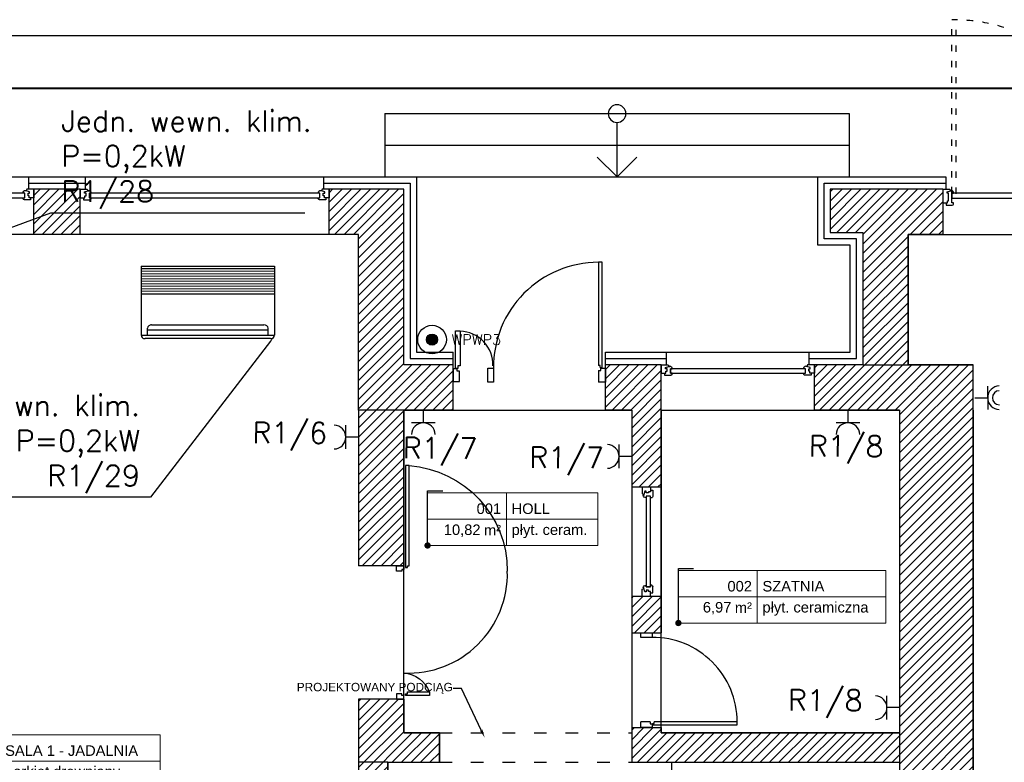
# Model space of a CAD drawing. Header units: millimetres. Extents: x 22250 to 51280, y -5012 to 7692.
# Tile 58 of 183: x 32452 to 33390, y 2942 to 3648. Entities that reach past the tile are written whole.
import ezdxf
from ezdxf import colors
from ezdxf.entities.mleader import LeaderData, LeaderLine
from ezdxf.enums import TextEntityAlignment as Align
from ezdxf.math import Vec2, Vec3

# ---------------------------------------------------------------- set-up
doc = ezdxf.new("R2010")
doc.units = ezdxf.units.MM
doc.linetypes.add('ACAD_ISO03W100', pattern=[30, 12, -18])
for name, color, linetype, lineweight in [('2DL_OBJ', 7, 'Continuous', 25), ('CP_DETAL', 33, 'Continuous', 9), ('E_Obwody', 3, 'Continuous', 13)]:
    doc.layers.add(name, color=color, linetype=linetype, lineweight=lineweight)
for name, color, linetype in [('AA OPISY', 40, 'Continuous'), ('E_Gniazda', 1, 'Continuous'), ('E_nowe', 1, 'Continuous'), ('E_podklad', 252, 'Continuous')]:
    doc.layers.add(name, color=color, linetype=linetype)
doc.styles.add('ARIAL', font='arial.ttf')
doc.styles.add('CP_ATTR', font='ROMANS.SHX')
doc.styles.get("Standard").update_dxf_attribs({"font": 'arial.ttf'})
doc.linetypes.add('BATTING', pattern='A,0.0001,-0.1,[134,ltypeshp.shx,S=0.1,R=0,X=-0.1,Y=0],-0.2,[134,ltypeshp.shx,S=0.1,R=180,X=0.1,Y=0],-0.1', length=0.4001)
pattern_1 = [(45, (16286.52, -15796.4403), (-4.490128, 4.490128), [])]

# ---------------------------------------------------------------- blocks, each defined once
blk = doc.blocks.new('*U199')
at = {"color": 144}
for p, q in [((54, 0), (54, -8)), ((54, 0), (60.68, 0)), ((54, 0), (54, -8)), ((60.68, 0), (61.26, -1.55)), ((193.32, 0), (192.74, -1.55)), ((200, 0), (193.32, 0)), ((200, 0), (200, -8)), ((54, -8), (57.2, -8)), ((57.2, -8), (57.2, -9.92)), ((57.2, -8), (58.59, -8)), ((58.24, -2.4), (61.26, -1.55)), ((58.24, -3.73), (58.24, -2.4)), ((59.61, -3.73), (58.24, -3.73)), ((58.59, -8), (58.59, -6.06)), ((58.59, -6.06), (59.61, -6.06)), ((59.61, -6.06), (59.61, -3.73)), ((61.26, -1.55), (62.11, -1.55)), ((62.11, -1.55), (62.01, -1.01)), ((62.75, -7.98), (62.75, -3.66)), ((62.75, -3.66), (64.38, -3.66)), ((64.34, -7.98), (62.75, -7.98)), ((64.34, -9.03), (64.34, -7.98)), ((191.25, -3.66), (189.62, -3.66)), ((189.66, -9.03), (189.66, -7.98)), ((189.66, -7.98), (191.25, -7.98)), ((191.25, -7.98), (191.25, -3.66)), ((191.89, -1.55), (191.99, -1.01)), ((192.74, -1.55), (191.89, -1.55)), ((195.76, -2.4), (192.74, -1.55)), ((194.39, -6.06), (194.39, -3.73)), ((194.39, -3.73), (195.76, -3.73)), ((195.41, -6.06), (194.39, -6.06)), ((195.41, -8), (195.41, -6.06)), ((196.8, -8), (195.41, -8)), ((195.76, -3.73), (195.76, -2.4)), ((200, -8), (196.8, -8)), ((196.8, -8), (196.8, -9.92)), ((57.2, -9.92), (63.06, -9.92)), ((196.8, -9.92), (190.94, -9.92))]:
    blk.add_line(p, q, dxfattribs=at)
blk.add_lwpolyline([(62.75, -3.66), (191.25, -3.66), (191.25, -7.98), (62.75, -7.98)], close=True, dxfattribs=at)
for centre, radius, start, end in [((61.87, -3.52), 2.51, 356.81051, 86.81051), ((62.97, -8.42), 1.5, 273.35533, 335.68535), ((192.13, -3.52), 2.51, 93.18949, 183.18949), ((191.03, -8.42), 1.5, 204.31465, 266.64467)]:
    blk.add_arc(centre, radius, start, end, dxfattribs=at)
blk = doc.blocks.new('*U200')
at = {"color": 144}
for p, q in [((-37, 0), (-37, -8)), ((-37, 0), (-30.32, 0)), ((-37, 0), (-37, -8)), ((-30.32, 0), (-29.74, -1.55)), ((193.32, 0), (192.74, -1.55)), ((200, 0), (193.32, 0)), ((200, 0), (200, -8)), ((-37, -8), (-33.8, -8)), ((-33.8, -8), (-33.8, -9.92)), ((-33.8, -8), (-32.41, -8)), ((-32.76, -2.4), (-29.74, -1.55)), ((-32.76, -3.73), (-32.76, -2.4)), ((-31.39, -3.73), (-32.76, -3.73)), ((-32.41, -8), (-32.41, -6.06)), ((-32.41, -6.06), (-31.39, -6.06)), ((-31.39, -6.06), (-31.39, -3.73)), ((-29.74, -1.55), (-28.89, -1.55)), ((-28.89, -1.55), (-28.99, -1.01)), ((-28.25, -7.98), (-28.25, -3.66)), ((-28.25, -3.66), (-26.62, -3.66)), ((-26.66, -7.98), (-28.25, -7.98)), ((-26.66, -9.03), (-26.66, -7.98)), ((191.25, -3.66), (189.62, -3.66)), ((189.66, -9.03), (189.66, -7.98)), ((189.66, -7.98), (191.25, -7.98)), ((191.25, -7.98), (191.25, -3.66)), ((191.89, -1.55), (191.99, -1.01)), ((192.74, -1.55), (191.89, -1.55)), ((195.76, -2.4), (192.74, -1.55)), ((194.39, -6.06), (194.39, -3.73)), ((194.39, -3.73), (195.76, -3.73)), ((195.41, -6.06), (194.39, -6.06)), ((195.41, -8), (195.41, -6.06)), ((196.8, -8), (195.41, -8)), ((195.76, -3.73), (195.76, -2.4)), ((200, -8), (196.8, -8)), ((196.8, -8), (196.8, -9.92)), ((-33.8, -9.92), (-27.94, -9.92)), ((196.8, -9.92), (190.94, -9.92))]:
    blk.add_line(p, q, dxfattribs=at)
blk.add_lwpolyline([(-28.25, -3.66), (191.25, -3.66), (191.25, -7.98), (-28.25, -7.98)], close=True, dxfattribs=at)
for centre, radius, start, end in [((-29.13, -3.52), 2.51, 356.81051, 86.81051), ((-28.03, -8.42), 1.5, 273.35533, 335.68535), ((192.13, -3.52), 2.51, 93.18949, 183.18949), ((191.03, -8.42), 1.5, 204.31465, 266.64467)]:
    blk.add_arc(centre, radius, start, end, dxfattribs=at)
blk = doc.blocks.new('*U207')
at = {"color": 144}
for p, q in [((54, 0), (54, -8)), ((54, 0), (60.68, 0)), ((54, 0), (54, -8)), ((60.68, 0), (61.26, -1.55)), ((151.32, 0), (150.74, -1.55)), ((158, 0), (151.32, 0)), ((158, 0), (158, -8)), ((54, -8), (57.2, -8)), ((57.2, -8), (57.2, -9.92)), ((57.2, -8), (58.59, -8)), ((58.24, -2.4), (61.26, -1.55)), ((58.24, -3.73), (58.24, -2.4)), ((59.61, -3.73), (58.24, -3.73)), ((58.59, -8), (58.59, -6.06)), ((58.59, -6.06), (59.61, -6.06)), ((59.61, -6.06), (59.61, -3.73)), ((61.26, -1.55), (62.11, -1.55)), ((62.11, -1.55), (62.01, -1.01)), ((62.75, -7.98), (62.75, -3.66)), ((62.75, -3.66), (64.38, -3.66)), ((64.34, -7.98), (62.75, -7.98)), ((64.34, -9.03), (64.34, -7.98)), ((149.25, -3.66), (147.62, -3.66)), ((147.66, -9.03), (147.66, -7.98)), ((147.66, -7.98), (149.25, -7.98)), ((149.25, -7.98), (149.25, -3.66)), ((149.89, -1.55), (149.99, -1.01)), ((150.74, -1.55), (149.89, -1.55)), ((153.76, -2.4), (150.74, -1.55)), ((152.39, -6.06), (152.39, -3.73)), ((152.39, -3.73), (153.76, -3.73)), ((153.41, -6.06), (152.39, -6.06)), ((153.41, -8), (153.41, -6.06)), ((154.8, -8), (153.41, -8)), ((153.76, -3.73), (153.76, -2.4)), ((158, -8), (154.8, -8)), ((154.8, -8), (154.8, -9.92)), ((57.2, -9.92), (63.06, -9.92)), ((154.8, -9.92), (148.94, -9.92))]:
    blk.add_line(p, q, dxfattribs=at)
blk.add_lwpolyline([(62.75, -3.66), (149.25, -3.66), (149.25, -7.98), (62.75, -7.98)], close=True, dxfattribs=at)
for centre, radius, start, end in [((61.87, -3.52), 2.51, 356.81051, 86.81051), ((62.97, -8.42), 1.5, 273.35533, 335.68535), ((150.13, -3.52), 2.51, 93.18949, 183.18949), ((149.03, -8.42), 1.5, 204.31465, 266.64467)]:
    blk.add_arc(centre, radius, start, end, dxfattribs=at)
blk = doc.blocks.new('*U209')
at = {"layer": 'AA OPISY'}
for q in [(-103.53, 18.82), (-136.57, 0), (-103.53, -18.82)]:
    blk.add_line((-85, 0), q, dxfattribs=at)
blk.add_circle((-145, 0), 8.43, dxfattribs=at)
blk = doc.blocks.new('*U211')
at = {"lineweight": 5}
for p, q in [((-75, -25), (-75, 25)), ((-75, 25), (0, 25)), ((0, 0), (0, 25)), ((0, 25), (152.71, 25)), ((152.71, 25), (152.71, -25)), ((-75, -25), (0, -25)), ((152.71, -25), (0, -25))]:
    blk.add_line(p, q, dxfattribs=at)
at = {"lineweight": 5, "ltscale": 18.5}
for p, q in [((0, 25), (0, -25)), ((-75, 0), (152.71, 0))]:
    blk.add_line(p, q, dxfattribs=at)
at = {"lineweight": 5, "ltscale": 18.5, "insert": (-5, -10.38), "char_height": 10, "attachment_point": 6, "style": 'ARIAL'}
blk.add_mtext('\\A1;m²', dxfattribs=at)
at = {"lineweight": 5, "style": 'ARIAL'}
blk.add_attdef('1NR', text='', height=10, dxfattribs=at).set_placement((-5, 5), align=Align.RIGHT)
blk.add_attdef('2POM', (5, 5), '', height=10, dxfattribs=at)
blk.add_attdef('4PL2', text='', height=10, dxfattribs=at).set_placement((-24.57, -5), align=Align.TOP_RIGHT)
blk.add_attdef('3POS', text='', height=10, dxfattribs=at).set_placement((5, -5), align=Align.TOP_LEFT)
blk = doc.blocks.new('*U214')
at = {"lineweight": 5}
for p, q in [((-75, -25), (-75, 25)), ((-75, 25), (0, 25)), ((0, 0), (0, 25)), ((0, 25), (122.5, 25)), ((122.5, 25), (122.5, -25)), ((-75, -25), (0, -25)), ((122.5, -25), (0, -25))]:
    blk.add_line(p, q, dxfattribs=at)
at = {"lineweight": 5, "ltscale": 18.5}
for p, q in [((0, 25), (0, -25)), ((-75, 0), (122.5, 0))]:
    blk.add_line(p, q, dxfattribs=at)
at = {"lineweight": 5, "ltscale": 18.5, "insert": (-5, -10.38), "char_height": 10, "attachment_point": 6, "style": 'ARIAL'}
blk.add_mtext('\\A1;m²', dxfattribs=at)
at = {"lineweight": 5, "style": 'ARIAL'}
blk.add_attdef('1NR', text='', height=10, dxfattribs=at).set_placement((-5, 5), align=Align.RIGHT)
blk.add_attdef('2POM', (5, 5), '', height=10, dxfattribs=at)
blk.add_attdef('4PL2', text='', height=10, dxfattribs=at).set_placement((-24.57, -5), align=Align.TOP_RIGHT)
blk.add_attdef('3POS', text='', height=10, dxfattribs=at).set_placement((5, -5), align=Align.TOP_LEFT)
blk = doc.blocks.new('_Dot')
at = {"color": 0, "linetype": 'ByBlock', "lineweight": -2}
blk.add_line((-0.5, 0), (-1, 0), dxfattribs=at)
at = {"color": 0, "linetype": 'ByBlock', "const_width": 0.5}
blk.add_lwpolyline([(-0.25, 0, 1), (0.25, 0, 1)], format="xyb", close=True, dxfattribs=at)
blk = doc.blocks.new('*U215')
at = {"lineweight": 5}
for p, q in [((-75, -25), (-75, 25)), ((-75, 25), (0, 25)), ((0, 0), (0, 25)), ((0, 25), (86.97, 25)), ((86.97, 25), (86.97, -25)), ((-75, -25), (0, -25)), ((86.97, -25), (0, -25))]:
    blk.add_line(p, q, dxfattribs=at)
at = {"lineweight": 5, "ltscale": 18.5}
for p, q in [((0, 25), (0, -25)), ((-75, 0), (86.97, 0))]:
    blk.add_line(p, q, dxfattribs=at)
at = {"lineweight": 5, "ltscale": 18.5, "insert": (-5, -10.38), "char_height": 10, "attachment_point": 6, "style": 'ARIAL'}
blk.add_mtext('\\A1;m²', dxfattribs=at)
at = {"lineweight": 5, "style": 'ARIAL'}
blk.add_attdef('1NR', text='', height=10, dxfattribs=at).set_placement((-5, 5), align=Align.RIGHT)
blk.add_attdef('2POM', (5, 5), '', height=10, dxfattribs=at)
blk.add_attdef('4PL2', text='', height=10, dxfattribs=at).set_placement((-24.57, -5), align=Align.TOP_RIGHT)
blk.add_attdef('3POS', text='', height=10, dxfattribs=at).set_placement((5, -5), align=Align.TOP_LEFT)
blk = doc.blocks.new('*U966')
blk.add_lwpolyline([(-71, 0), (0, 0), (0, 42), (-71, 42)], close=True)
at = {"lineweight": 40}
blk.add_lwpolyline([(-68, 1), (-1, 1), (-1, 41), (-68, 41)], close=True, dxfattribs=at)
blk = doc.blocks.new('2v_cent007_0744_5u4dhky')
for p, q in [((-63.5, 0), (-63.5, 65.84)), ((63.5, 65.84), (-63.5, 65.84)), ((-59.65, 69), (59.65, 69)), ((-57.32, 65.84), (-57.32, 59.06)), ((57.32, 65.84), (57.32, 59.06)), ((57.32, 65.84), (57.32, 59.06)), ((63.5, 0), (63.5, 65.84)), ((-57.32, 60.84), (57.32, 60.84)), ((53.47, 55.9), (-53.47, 55.9)), ((63.5, 26.34), (-63.5, 26.34)), ((-63.5, 2.63), (63.5, 2.63)), ((63.5, 0), (-63.5, 0))]:
    blk.add_line(p, q)
for centre, start_param, end_param in [((-59.65, 65.84), -1.570796, 0), ((59.65, 65.84), -3.141593, -1.570796), ((-53.47, 59.06), 0, 1.570796), ((53.47, 59.06), 1.570796, 3.141593), ((53.47, 59.06), 1.570796, 3.141593)]:
    blk.add_ellipse(centre, major_axis=(-3.85, 0), ratio=0.821182, start_param=start_param, end_param=end_param)
at = {"layer": 'CP_DETAL'}
for p, q in [((63.5, 23.97), (-63.5, 23.97)), ((63.5, 21.6), (-63.5, 21.6)), ((63.5, 19.23), (-63.5, 19.23)), ((63.5, 16.85), (-63.5, 16.85)), ((63.5, 14.48), (-63.5, 14.48)), ((63.5, 12.11), (-63.5, 12.11)), ((63.5, 9.74), (-63.5, 9.74)), ((63.5, 7.37), (-63.5, 7.37)), ((63.5, 5), (-63.5, 5))]:
    blk.add_line(p, q, dxfattribs=at)
at = {"linetype": 'ByBlock', "style": 'CP_ATTR', "flags": 9}
for tag, p in [('ARTICLE', (-0.06, -0.42)), ('ORDER-NO', (-0.06, -0.46)), ('NAME', (-0.05, -0.36)), ('TEMPERATURE', (-0.05, -0.36)), ('NUMBER', (-0.05, -0.38)), ('GROUP', (-0.06, -0.4)), ('FLOW', (-0.05, -0.4)), ('CHARACTER', (-0.05, -0.42)), ('PRODUCT-TYPE', (-0.06, -0.44)), ('PRODUCER', (-0.06, -0.48)), ('CAPACITY_MAX', (-0.05, -0.5)), ('CAPACITY_COOL_KW', (-0.05, -0.52)), ('CAPACITY_HEAT_KW', (-0.05, -0.54)), ('OTHER', (-0.04, -0.38)), ('PN', (-0.04, -0.4)), ('DN', (-0.04, -0.44)), ('POWER', (-0.04, -0.46)), ('VOLTAGE', (-0.04, -0.48))]:
    blk.add_attdef(tag, text='', height=0.01, dxfattribs=at).set_placement(p, align=Align.MIDDLE_LEFT)

msp = doc.modelspace()

# ---------------------------------------------------------------- hatches: boundary and pattern name
at = {"layer": 'E_nowe', "lineweight": -2}
h = msp.add_hatch(color=1, dxfattribs=at)
h.dxf.hatch_style = 1
h.paths.add_polyline_path([(32850.24, 3344.21, 1), (32839.63, 3344.21, 1)])
at = {"layer": 'E_podklad'}
h = msp.add_hatch(dxfattribs=at)
h.set_pattern_fill('ANSI31', color=256, scale=2)
h.set_pattern_definition(pattern_1)
h.paths.add_polyline_path([(32803.01, 2212.13), (32201.01, 2212.13), (32201.01, 2865.13), (32158.01, 2865.13), (32158.01, 2169.13), (32803.01, 2169.13)])
h.paths.add_polyline_path([(32156.01, 2865.13), (32129.01, 2865.13), (32129.01, 2574.13), (32114.01, 2574.13), (32114.01, 2205.13), (31971.01, 2205.13), (31971.01, 2162.13), (32156.01, 2162.13)])
h.paths.add_polyline_path([(32201.01, 3149.13), (32129.01, 3149.13), (32129.01, 3093.13), (32201.01, 3093.13)])
h.paths.add_polyline_path([(32201.01, 3444.13), (32158.01, 3444.13), (32158.01, 3379.13), (32201.01, 3379.13)])
h.paths.add_polyline_path([(32158.01, 3444.13), (32129.01, 3444.13), (32129.01, 3379.13), (32158.01, 3379.13)])
h.paths.add_polyline_path([(32229.01, 3487.13), (32158.01, 3487.13), (32158.01, 3492.13), (31983.04, 3492.13), (31983.04, 3484.13), (31983.01, 3449.13), (32115.01, 3449.13), (32115.01, 3444.13), (32229.01, 3444.13)])
h.paths.add_polyline_path([(32510.01, 3487.13), (32466.01, 3487.13), (32466.01, 3479.13), (32466.01, 3444.13), (32510.01, 3444.13)])
h.paths.add_polyline_path([(31757.01, 3492.13), (31706.01, 3492.13), (31706.01, 3484.13), (31706.01, 3449.13), (31757.01, 3449.13)])
h.paths.add_polyline_path([(31480.01, 3492.13), (31293.01, 3492.13), (31293.01, 3376.13), (31301.01, 3376.13), (31336.01, 3376.13), (31336.01, 3449.13), (31480.01, 3449.13)])
h.paths.add_polyline_path([(31336.01, 3156.13), (31293.01, 3156.13), (31293.01, 3100.13), (31301.01, 3100.13), (31336.01, 3100.13)])
h.paths.add_polyline_path([(31336.01, 2868.13), (31293.01, 2868.13), (31293.01, 2268.13), (31336.01, 2268.13)])
h.paths.add_polyline_path([(31812.01, 2053.13), (31336.01, 2053.13), (31336.01, 2072.13), (31293.01, 2072.13), (31293.01, 2010.13), (31812.01, 2010.13), (31812.01, 2022.05)])
h.paths.add_polyline_path([(32014.01, 2053.13), (31990.01, 2053.13), (31971.01, 2053.13), (31912.01, 2053.13), (31912.01, 2010.13), (32014.01, 2010.13)])
h = msp.add_hatch(dxfattribs=at)
h.set_pattern_fill('ANSI31', color=256, scale=2)
h.set_pattern_definition(pattern_1)
h.paths.add_polyline_path([(33360.01, 2212.13), (33290.01, 2212.13), (33250.01, 2212.13), (33250.01, 2169.13), (33294.01, 2169.13), (33294.01, 2155.13), (33360.01, 2155.13)])
h.paths.add_polyline_path([(33075.01, 2212.13), (32903.01, 2212.13), (32903.01, 2169.13), (33075.01, 2169.13)])
h.paths.add_polyline_path([(32803.01, 2305.13), (32775.01, 2305.13), (32775.01, 2212.13), (32803.01, 2212.13)])
h.paths.add_polyline_path([(32803.01, 2430.13), (32775.01, 2430.13), (32775.01, 2405.13), (32803.01, 2405.13)])
h.paths.add_polyline_path([(32803.01, 2942.13), (32775.01, 2942.13), (32775.01, 2518.13), (32803.01, 2518.13)])
h.paths.add_polyline_path([(32852.01, 2852.13), (32803.01, 2852.13), (32803.01, 2782.13), (32852.01, 2782.13)])
h.paths.add_polyline_path([(32852.01, 2970.13), (32818.01, 2970.13), (32818.01, 3002.13), (32811.11, 3002.13), (32775.01, 3002.13), (32775.01, 2942.13), (32803.01, 2942.13), (32852.01, 2942.13)])
h.paths.add_polyline_path([(33290.01, 2970.13), (33063.01, 2970.13), (33063.01, 2975.13), (33035.01, 2975.13), (33035.01, 2970.13), (33035.01, 2942.13), (33290.01, 2942.13)])
h.paths.add_polyline_path([(33063.01, 3100.13), (33035.01, 3100.13), (33035.01, 3065.13), (33063.01, 3065.13)])
h.paths.add_polyline_path([(33063.01, 3277.13), (33063.01, 3320.13), (33010.01, 3320.13), (33010.01, 3312.71), (33010.01, 3277.13), (33035.01, 3277.13), (33035.01, 3204.13), (33063.01, 3204.13)])
h.paths.add_polyline_path([(32818.01, 3487.13), (32747.01, 3487.13), (32747.01, 3479.13), (32747.01, 3444.13), (32775.01, 3444.13), (32775.01, 3277.13), (32865.01, 3277.13), (32865.01, 3320.13), (32818.01, 3320.13)])
h.paths.add_polyline_path([(32818.01, 3277.13), (32775.01, 3277.13), (32775.01, 3129.13), (32818.01, 3129.13)])
h = msp.add_hatch(dxfattribs=at)
h.set_pattern_fill('ANSI31', color=256, scale=2)
h.set_pattern_definition(pattern_1)
h.paths.add_polyline_path([(33764.01, 3487.13), (33681.01, 3487.13), (33681.01, 3474.13), (33681.01, 3444.13), (33721.01, 3444.13), (33721.01, 3137.13), (33764.01, 3137.13)])
h.paths.add_polyline_path([(33764.01, 2982.13), (33756.01, 2982.13), (33721.01, 2982.13), (33721.01, 2864.13), (33764.01, 2864.13)])
h.paths.add_polyline_path([(33764.01, 2709.13), (33721.01, 2709.13), (33721.01, 2485.13), (33691.01, 2485.13), (33691.01, 2420.13), (33721.01, 2420.13), (33721.01, 2058.13), (33360.01, 2058.13), (33336.01, 2058.13), (33294.01, 2058.13), (33294.01, 2015.13), (33764.01, 2015.13)])
h.paths.add_polyline_path([(33331.01, 3487.13), (33224.01, 3487.13), (33224.01, 3446.13), (33255.01, 3446.13), (33255.01, 3320.13), (33298.01, 3320.13), (33298.01, 3444.13), (33331.01, 3444.13)])
h.paths.add_polyline_path([(33485.01, 2420.13), (33485.01, 2485.13), (33360.01, 2485.13), (33360.01, 3277.13), (33360.01, 3320.13), (33255.01, 3320.13), (33209.01, 3320.13), (33209.01, 3277.13), (33290.01, 3277.13), (33290.01, 2307.13), (33360.01, 2307.13), (33360.01, 2420.13)])

# ---------------------------------------------------------------- linework, layer by layer
at = {"layer": 'E_Gniazda'}
for p, q in [((33373.74, 3300.06), (33373.84, 3277.56)), ((33361.67, 3288.76), (33373.79, 3288.81)), ((32836.64, 3277.13), (32836.64, 3265.01)), ((33240.75, 3277.13), (33240.75, 3265.01)), ((32762.89, 3240.17), (32762.89, 3262.67)), ((32847.89, 3265.01), (32825.39, 3265.01)), ((33252, 3265.01), (33229.5, 3265.01)), ((32775.01, 3251.42), (32762.89, 3251.42)), ((33022.89, 3221.78), (33022.89, 3244.28)), ((33035.01, 3233.03), (33022.89, 3233.03)), ((33277.89, 2982.87), (33277.89, 3005.37)), ((33290.01, 2994.12), (33277.89, 2994.12))]:
    msp.add_line(p, q, dxfattribs=at)
for centre, radius, start, end in [((33385.04, 3288.86), 11.25, 91.64282, 268.86016), ((33385.04, 3288.86), 6.75, 91.64282, 268.86016), ((32751.64, 3251.42), 11.25, 271.39147, 88.60853), ((32836.64, 3253.76), 11.25, 1.39147, 178.60853), ((33240.75, 3253.76), 11.25, 1.39147, 178.60853), ((33011.64, 3233.03), 11.25, 271.39147, 88.60853), ((33266.64, 2994.12), 11.25, 271.39147, 88.60853)]:
    msp.add_arc(centre, radius, start, end, dxfattribs=at)
at = {"layer": 'E_nowe', "color": 1, "lineweight": -2}
for radius in [13.65, 5.31]:
    msp.add_circle((32844.94, 3344.21), radius, dxfattribs=at)
at = {"layer": 'E_podklad', "linetype": 'ACAD_ISO03W100', "ltscale": 0.5, "transparency": 33554559}
for p, q in [((33339.76, 3483.48), (33339.76, 3648.48)), ((33343.73, 3482.96), (33343.73, 3647.96))]:
    msp.add_line(p, q, dxfattribs=at)
at = {"layer": 'E_podklad', "ltscale": 2}
for p, q in [((32800.01, 3559.13), (33242.01, 3559.13)), ((32800.01, 3559.13), (32800.01, 3499.13)), ((33242.01, 3559.13), (33242.01, 3499.13)), ((32800.01, 3529.13), (33242.01, 3529.13)), ((32234.01, 3499.13), (32461.01, 3499.13)), ((32461.01, 3487.13), (32461.01, 3499.13)), ((32515.01, 3487.13), (32515.01, 3499.13)), ((32515.01, 3499.13), (32742.01, 3499.13)), ((32742.01, 3487.13), (32742.01, 3499.13)), ((32830.01, 3499.13), (33212.01, 3499.13)), ((33334.01, 3499.13), (33334.01, 3487.13)), ((32466.01, 3444.13), (32466.01, 3487.13)), ((32510.01, 3444.13), (32510.01, 3487.13)), ((32747.01, 3444.13), (32747.01, 3487.13)), ((33331.01, 3487.13), (33331.01, 3444.13)), ((32466.01, 3444.13), (32229.01, 3444.13)), ((32747.01, 3444.13), (32510.01, 3444.13)), ((33331.01, 3444.13), (33298.01, 3444.13)), ((33298.01, 3444.13), (33298.01, 3320.13)), ((32865.01, 3320.13), (32865.01, 3332.13)), ((33010.01, 3320.13), (33010.01, 3332.13)), ((33068.01, 3320.13), (33068.01, 3332.13)), ((33068.01, 3332.13), (33204.01, 3332.13)), ((33204.01, 3320.13), (33204.01, 3332.13)), ((32865.01, 3277.13), (32865.01, 3320.13)), ((33010.01, 3277.13), (33010.01, 3320.13)), ((33063.01, 3277.13), (33063.01, 3320.13)), ((33209.01, 3277.13), (33209.01, 3320.13)), ((33255.01, 3320.13), (33360.01, 3320.13)), ((33360.01, 3277.13), (33360.01, 3320.13)), ((32775.01, 3277.13), (32775.01, 3129.13)), ((32818.01, 3277.13), (32818.01, 3129.13)), ((33035.01, 3277.13), (33035.01, 3204.13)), ((33063.01, 3277.13), (33063.01, 3204.13)), ((33063.01, 3277.13), (33209.01, 3277.13)), ((33290.01, 3277.13), (33209.01, 3277.13)), ((33290.01, 3277.13), (33290.01, 2307.13)), ((33360.01, 3277.13), (33360.01, 2485.13)), ((33035.01, 3204.13), (33063.01, 3204.13)), ((33035.01, 3204.13), (33035.01, 3100.13)), ((33063.01, 3204.13), (33063.01, 3100.13)), ((32818.01, 3129.13), (32775.01, 3129.13)), ((33035.01, 3100.13), (33035.01, 3065.13)), ((33035.01, 3100.13), (33063.01, 3100.13)), ((33063.01, 3100.13), (33063.01, 3065.13)), ((33035.01, 3065.13), (33063.01, 3065.13)), ((32775.01, 3002.13), (32775.01, 2518.13)), ((32818.01, 3002.13), (32775.01, 3002.13)), ((32818.01, 3002.13), (32818.01, 2970.13)), ((33035.01, 2975.13), (33035.01, 2970.13)), ((33035.01, 2975.13), (33063.01, 2975.13)), ((33063.01, 2975.13), (33063.01, 2970.13)), ((32818.01, 2970.13), (32852.01, 2970.13)), ((32852.01, 2970.13), (32852.01, 2942.13)), ((33035.01, 2970.13), (33035.01, 2942.13)), ((33063.01, 2970.13), (33290.01, 2970.13)), ((32803.01, 2942.13), (32775.01, 2942.13)), ((32803.01, 2942.13), (32852.01, 2942.13)), ((32803.01, 2942.13), (32803.01, 2518.13)), ((33035.01, 2942.13), (33290.01, 2942.13))]:
    msp.add_line(p, q, dxfattribs=at)
at = {"layer": 'E_podklad', "transparency": 33554559}
for p, q in [((33331.01, 3487.13), (33337.69, 3487.13)), ((33331.01, 3487.13), (33331.01, 3474.13)), ((33337.69, 3487.13), (33338.27, 3485.58)), ((33335.24, 3484.73), (33338.27, 3485.58)), ((33335.24, 3483.4), (33335.24, 3484.73)), ((33336.62, 3483.4), (33335.24, 3483.4)), ((33336.62, 3476.08), (33336.62, 3483.4)), ((33338.27, 3485.58), (33339.12, 3485.58)), ((33339.12, 3485.58), (33339.02, 3486.13)), ((33339.76, 3474.15), (33339.76, 3483.48)), ((33339.76, 3483.48), (33341.39, 3483.48)), ((33331.01, 3474.13), (33334.21, 3474.13)), ((33334.21, 3474.13), (33334.21, 3472.22)), ((33334.21, 3474.13), (33335.6, 3474.13)), ((33334.21, 3472.22), (33340.06, 3472.22)), ((33335.6, 3474.13), (33335.6, 3476.08)), ((33335.6, 3476.08), (33336.62, 3476.08)), ((33341.34, 3474.15), (33339.76, 3474.15)), ((33341.34, 3473.1), (33341.34, 3474.15))]:
    msp.add_line(p, q, dxfattribs=at)
at = {"layer": 'E_podklad', "color": 144, "true_color": 0x007cb0, "transparency": 33554559}
for p, q in [((33005.1, 3319.47), (33003.37, 3319.47)), ((33005.1, 3317.74), (33005.1, 3319.47)), ((33003.34, 3314.87), (33005.56, 3314.87)), ((33005.56, 3314.87), (33005.56, 3317.09))]:
    msp.add_line(p, q, dxfattribs=at)
at = {"layer": 'E_podklad', "color": 144, "true_color": 0x007cb0}
for p, q in [((33052.59, 2980.5), (33052.59, 2978.71)), ((33056.28, 2979.09), (33056.28, 2980.48)), ((33052.59, 2978.71), (33054.37, 2978.71)), ((33054.89, 2979.09), (33056.28, 2979.09))]:
    msp.add_line(p, q, dxfattribs=at)
at = {"layer": 'E_podklad', "color": 144, "linetype": 'ACAD_ISO03W100', "true_color": 0x007cb0}
for p, q in [((32852.01, 2970.13), (33035.01, 2970.13)), ((32852.01, 2942.13), (33035.01, 2942.13))]:
    msp.add_line(p, q, dxfattribs=at)
at = {"layer": 'E_podklad', "ltscale": 2}
for points in [[(32461.01, 3499.13), (32515.01, 3499.13)], [(32742.01, 3499.13), (32830.01, 3499.13), (32830.01, 3332.13), (32865.01, 3332.13)], [(33204.01, 3332.13), (33243.01, 3332.13), (33243.01, 3434.13), (33212.01, 3434.13), (33212.01, 3499.13), (33334.01, 3499.13)], [(32510.01, 3487.13), (32466.01, 3487.13)], [(32865.01, 3320.13), (32818.01, 3320.13), (32818.01, 3487.13), (32747.01, 3487.13)], [(33331.01, 3487.13), (33224.01, 3487.13), (33224.01, 3446.13), (33255.01, 3446.13), (33255.01, 3320.13), (33209.01, 3320.13)], [(32510.01, 3444.13), (32466.01, 3444.13)], [(32865.01, 3277.13), (32775.01, 3277.13), (32775.01, 3444.13), (32747.01, 3444.13)], [(33298.01, 3444.13), (33721.01, 3444.13), (33721.01, 2485.13), (33691.01, 2485.13), (33691.01, 2420.13), (33721.01, 2420.13), (33721.01, 2058.13), (33485.01, 2058.13), (33485.01, 2485.13), (33360.01, 2485.13), (33360.01, 3320.13), (33298.01, 3320.13), (33298.01, 3444.13)], [(33010.01, 3332.13), (33068.01, 3332.13)], [(33063.01, 3320.13), (33010.01, 3320.13)], [(32818.01, 3277.13), (33035.01, 3277.13), (33035.01, 2942.13), (33072.87, 2942.13), (33072.87, 2797.13), (32852.01, 2797.13), (32852.01, 2852.13), (32803.01, 2852.13), (32803.01, 2942.13), (32852.01, 2942.13), (32852.01, 2970.13), (32818.01, 2970.13), (32818.01, 3277.13)], [(33035.01, 3277.13), (33010.01, 3277.13)]]:
    msp.add_lwpolyline(points, dxfattribs=at)
at = {"layer": 'E_podklad', "linetype": 'BATTING', "ltscale": 14}
for points in [[(32461.01, 3493.13), (32515.01, 3493.13)], [(32742.01, 3493.13), (32824.01, 3493.13), (32824.01, 3326.13), (32865.01, 3326.13)], [(33204.01, 3326.13), (33249.01, 3326.13), (33249.01, 3440.13), (33218.01, 3440.13), (33218.01, 3493.13), (33334.01, 3493.13)], [(33010.01, 3326.13), (33068.01, 3326.13)]]:
    msp.add_lwpolyline(points, dxfattribs=at)
at = {"layer": 'E_podklad', "transparency": 33554559}
msp.add_lwpolyline([(33510.18, 3483.48), (33339.76, 3483.48), (33339.76, 3478.81), (33510.18, 3478.81)], dxfattribs=at)
at = {"layer": 'E_podklad', "color": 144, "true_color": 0x007cb0, "transparency": 33554559}
for points in [[(33006.82, 3317.74), (33006.82, 3417.74), (33003.37, 3417.74), (33003.37, 3319.47)], [(33005.1, 3317.74), (33006.82, 3317.74)], [(32898.16, 3303.76), (32898.16, 3317.09), (32903.34, 3317.09), (32903.34, 3303.76), (32898.16, 3303.76)], [(33005.56, 3317.09), (33010.01, 3317.09), (33010.01, 3303.76), (33003.34, 3303.76)], [(33003.34, 3314.87), (33003.34, 3303.76)]]:
    msp.add_lwpolyline(points, dxfattribs=at)
for points in [[(32867.14, 3316.85), (32867.14, 3352.51), (32871.66, 3352.51), (32871.66, 3319.1), (32869.4, 3319.1), (32869.4, 3316.85)], [(32870.97, 3304.35), (32870.97, 3314.28), (32868.98, 3314.28), (32868.98, 3316.27), (32865.01, 3316.27), (32865.01, 3304.35)]]:
    msp.add_lwpolyline(points, close=True, dxfattribs=at)
at = {"layer": 'E_podklad', "ltscale": 2}
msp.add_lwpolyline([(33063.01, 3277.13), (33290.01, 3277.13), (33290.01, 2970.13), (33063.01, 2970.13)], close=True, dxfattribs=at)
at = {"layer": 'E_podklad', "transparency": 33554559}
for points in [[(32821.46, 3127.41), (32821.46, 3127.41), (32821.46, 3129.16), (32823.21, 3129.16), (32823.21, 3224.29), (32819.71, 3224.29), (32819.72, 3127.41)], [(32811.11, 3123.89), (32811.11, 3129.13), (32818.01, 3129.13), (32818.01, 3125.64), (32816.26, 3125.64), (32816.26, 3123.89)], [(32819.72, 3007.37), (32819.72, 3007.37), (32821.46, 3007.37), (32821.46, 3009.12), (32842.44, 3009.12), (32842.44, 3005.63), (32819.72, 3005.63)], [(32811.11, 3007.37), (32811.11, 3002.13), (32818.01, 3002.13), (32818.01, 3005.63), (32816.26, 3005.63), (32816.26, 3007.37)]]:
    msp.add_lwpolyline(points, close=True, dxfattribs=at)
for points in [[(32823.21, 3224.29, -0.39367), (32916.59, 3123.92)], [(32818.01, 3027.06, 0.435501), (32916.59, 3123.92)], [(32818.01, 3027.06, -0.292309), (32842.44, 3009.12)]]:
    msp.add_lwpolyline(points, format="xyb", dxfattribs=at)
at = {"layer": 'E_podklad', "color": 144, "true_color": 0x007cb0}
for points in [[(33043.64, 3065.13), (33054.37, 3065.13), (33054.37, 3060.96), (33043.64, 3060.96), (33043.64, 3065.13)], [(33052.59, 2980.5), (33043.64, 2980.5)], [(33054.37, 2978.71), (33054.37, 2975.13), (33043.64, 2975.13), (33043.64, 2980.5)], [(33054.89, 2977.69), (33135.36, 2977.69), (33135.36, 2980.48), (33056.28, 2980.48)], [(33054.89, 2979.09), (33054.89, 2977.69)]]:
    msp.add_lwpolyline(points, dxfattribs=at)
at = {"layer": 'E_podklad', "linetype": 'ACAD_ISO03W100', "ltscale": 0.5, "transparency": 33554559}
msp.add_arc((33340.3, 3482.77), 165.71, 0.2449, 90.18667, dxfattribs=at)
at = {"layer": 'E_podklad', "transparency": 33554559}
for centre, radius, start, end in [((33338.88, 3483.62), 2.51, 356.81051, 86.81051), ((33339.98, 3473.72), 1.5, 273.35533, 335.68535)]:
    msp.add_arc(centre, radius, start, end, dxfattribs=at)
at = {"layer": 'E_podklad', "color": 144, "true_color": 0x007cb0, "transparency": 33554559}
for centre, radius, start, end in [((33003.37, 3317.71), 100.03, 89.99889, 180.35485), ((32870.91, 3320.2), 31.98, 358.02394, 88.66929)]:
    msp.add_arc(centre, radius, start, end, dxfattribs=at)
at = {"layer": 'E_podklad', "color": 144, "true_color": 0x007cb0}
msp.add_arc((33054.87, 2980.48), 80.48, 359.99889, 90.35485, dxfattribs=at)

# ---------------------------------------------------------------- block references
at = {"xscale": 50, "yscale": 50, "zscale": 50}
msp.add_blockref('*U966', (34426.17, 1533.19), dxfattribs=at)
at = {"layer": '2DL_OBJ', "rotation": 180}
msp.add_blockref('2v_cent007_0744_5u4dhky', (32631.51, 3414.13), dxfattribs=at)
at = {"layer": 'E_podklad', "transparency": 33554559, "xscale": -1, "rotation": 89.99999999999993}
for name, p in [('*U209', (33021.01, 3414.13)), ('*U207', (33045.01, 3258.13))]:
    msp.add_blockref(name, p, dxfattribs=at)
at = {"layer": 'E_podklad', "transparency": 33554559, "xscale": -1}
for name, p in [('*U200', (32429.01, 3487.13)), ('*U200', (32710.01, 3487.13)), ('*U199', (33263.01, 3320.13))]:
    msp.add_blockref(name, p, dxfattribs=at)
at = {"layer": 'E_podklad'}
for name, p, values in [('*U215', (32915.65, 3173.35), {'1NR': '001', '2POM': 'HOLL', '3POS': 'płyt. ceram.', '4PL2': '10,82'}), ('*U214', (33154.41, 3099.61), {'1NR': '002', '2POM': 'SZATNIA', '3POS': 'płyt. ceramiczna', '4PL2': '6,97'}), ('*U211', (32433.61, 2943.26), {'1NR': '017', '2POM': 'SALA 1 - JADALNIA', '3POS': 'parkiet drewniany', '4PL2': '70,72'})]:
    msp.add_blockref(name, p, dxfattribs=at).add_auto_attribs(values)

# ---------------------------------------------------------------- texts
at = {"layer": 'E_nowe', "linetype": 'Continuous', "lineweight": 20, "insert": (32863.48, 3349.11, 1), "char_height": 10, "width": 19.1099, "attachment_point": 1}
msp.add_mtext('\\pxt1;{\\Fsimplex|c0;WPWP3}', dxfattribs=at)
at = {"layer": 'E_Obwody', "linetype": 'Continuous', "lineweight": 20, "char_height": 20, "width": 38.2199, "attachment_point": 1, "rotation": 359.56594}
for s, insert in [('{\\Fsimplex,bigfont|c0;R1/6}', (32674.03, 3265.8)), ('{\\Fsimplex,bigfont|c0;R1/7}', (32817.06, 3251.32)), ('{\\Fsimplex,bigfont|c0;R1/8}', (33203.61, 3253.13)), ('{\\Fsimplex,bigfont|c0;R1/7}', (32937.46, 3242.26)), ('{\\Fsimplex,bigfont|c0;R1/8}', (33183.69, 3011.42))]:
    msp.add_mtext(s, dxfattribs=dict(at, insert=insert))

# ---------------------------------------------------------------- leaders
at = {"layer": 'E_Gniazda', "color": 30, "linetype": 'ByBlock', "lineweight": -3, "ltscale": 20}
ml = msp.add_multileader_mtext('Standard', dxfattribs=at)
ml.set_content('{\\Fsimplex|c0;Jedn. wewn. klim.\\PP=0,2kW\\PR1/28}', color=30)
ml.set_leader_properties()
ml.build(insert=Vec2(0, 0))
ml.multileader.update_dxf_attribs({"text_left_attachment_type": 5, "text_right_attachment_type": 5})
ctx = ml.context
ctx.base_point, ctx.char_height, ctx.plane_origin = Vec3(32490.12, 3464.9), 20, Vec3(34246.68, 3480.83)
ctx.left_attachment, ctx.right_attachment = 5, 5
notes = []
notes.append((ctx, [(0, (1, 1, 0), (32482.12, 3464.9), (1, 0), 8, [(6, [(32344.51, 3414.13)], 0, [])])]))
ctx.mtext.insert, ctx.mtext.flow_direction = Vec3(32492.12, 3562.04), 5
ml = msp.add_multileader_mtext('Standard', dxfattribs=at)
ml.set_content('{\\Fsimplex|c0;Jedn. wewn. klim.\\PP=0,2kW\\PR1/29}', color=30)
ml.set_leader_properties()
ml.build(insert=Vec2(0, 0))
ml.multileader.update_dxf_attribs({"text_left_attachment_type": 5, "text_right_attachment_type": 5})
ctx = ml.context
ctx.base_point, ctx.char_height, ctx.plane_origin = Vec3(32302.1, 3194.4), 20, Vec3(34203.87, 3178.24)
ctx.left_attachment, ctx.right_attachment, ctx.text_align_type, ctx.attachment_type = 5, 5, 2, 2
notes.append((ctx, [(0, (1, 1, 0), (32576.96, 3194.4), (-1, 0), 8, [(6, [(32693.75, 3345.95)], 0, [])])]))
ctx.mtext.insert, ctx.mtext.alignment, ctx.mtext.flow_direction = Vec3(32566.96, 3291.54), 3, 5
at = {"layer": 'E_podklad'}
ml = msp.add_multileader_mtext('Standard', dxfattribs=at)
ml.set_content('', color=256)
ml.set_leader_properties()
ml.set_arrow_properties(name='DOT')
ml.build(insert=Vec2(0, 0))
ml.multileader.update_dxf_attribs({"arrow_head_size": 6})
ctx = ml.context
ctx.base_point, ctx.arrow_head_size, ctx.plane_origin = Vec3(32855.18, 3200.35), 6, Vec3(32638.64, 3666.06)
notes.append((ctx, [(0, (1, 1, 0), (32840.65, 3200.35), (1, 0), 14.52, [(0, [(32840.65, 3148.35)], 0, [])])]))
ctx.mtext.insert, ctx.mtext.flow_direction = Vec3(32857.18, 3200.35), 5
ml = msp.add_multileader_mtext('Standard', dxfattribs=at)
ml.set_content('', color=256)
ml.set_leader_properties()
ml.set_arrow_properties(name='DOT')
ml.build(insert=Vec2(0, 0))
ml.multileader.update_dxf_attribs({"arrow_head_size": 6})
ctx = ml.context
ctx.base_point, ctx.arrow_head_size, ctx.plane_origin = Vec3(33093.93, 3126.61), 6, Vec3(32877.4, 3592.32)
notes.append((ctx, [(0, (1, 1, 0), (33079.41, 3126.61), (1, 0), 14.52, [(0, [(33079.41, 3074.61)], 0, [])])]))
ctx.mtext.insert, ctx.mtext.flow_direction = Vec3(33095.93, 3126.61), 5
at = {"layer": 'E_podklad', "ltscale": 2}
ml = msp.add_multileader_mtext('Standard', dxfattribs=at)
ml.set_content('PROJEKTOWANY PODCIĄG', color=256)
ml.set_leader_properties()
ml.build(insert=Vec2(0, 0))
ml.multileader.update_dxf_attribs({"arrow_head_size": 8})
ctx = ml.context
ctx.base_point, ctx.char_height, ctx.arrow_head_size, ctx.plane_origin = Vec3(32714.23, 3012.44), 8, 8, Vec3(32763.97, 2997.37)
ctx.attachment_type = 2
notes.append((ctx, [(0, (1, 1, 0), (32873.08, 3012.44), (-1, 0), 8, [(0, [(32895.11, 2965.45)], 0, [])])]))
ctx.mtext.insert, ctx.mtext.width, ctx.mtext.defined_height, ctx.mtext.flow_direction = Vec3(32716.23, 3017.68), 189.5849, 56.48, 5
for ctx, leaders in notes:
    for number, flags, end, landing, length, lines in leaders:
        leader = LeaderData()
        leader.index, (leader.has_last_leader_line, leader.has_dogleg_vector, leader.attachment_direction) = number, flags
        leader.last_leader_point, leader.dogleg_vector, leader.dogleg_length = Vec3(end), Vec3(landing), length
        for number, points, colour, breaks in lines:
            line = LeaderLine()
            line.index, line.vertices, line.color, line.breaks = number, Vec3.list(points), colors.encode_raw_color(colour), breaks
            leader.lines.append(line)
        ctx.leaders.append(leader)

doc.saveas('drawing.dxf')
